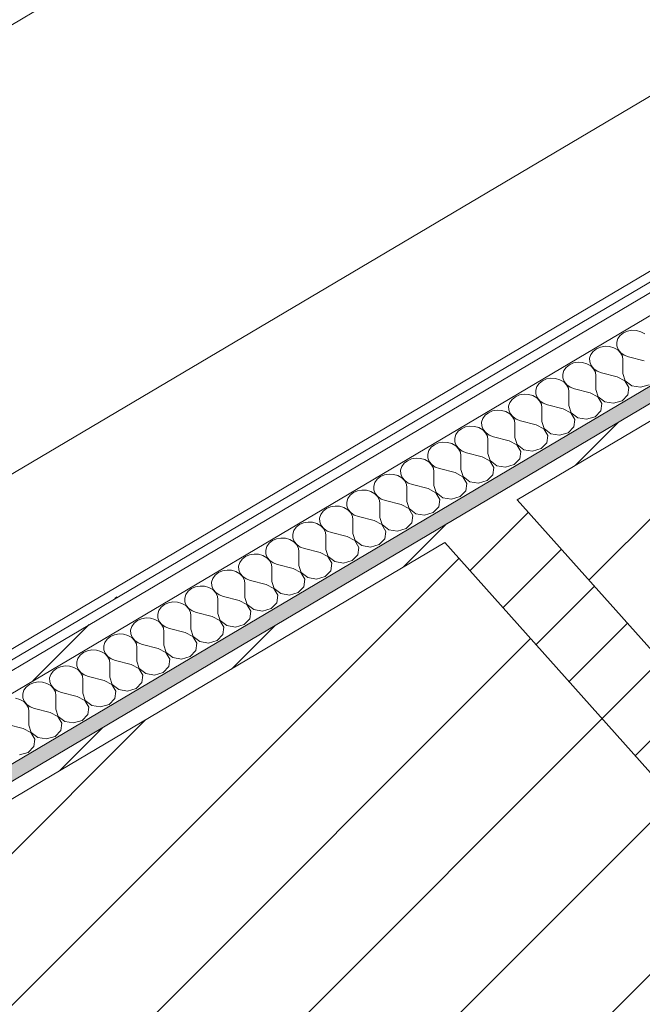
# Model space of a CAD drawing. Header units: millimetres. Extents: x -36631 to 27388, y -24993 to 6945.
# Tile 241 of 256: x -10216 to -9839, y -6727 to -6131. Entities that reach past the tile are written whole.
import ezdxf

# ---------------------------------------------------------------- set-up
doc = ezdxf.new("R2010")
doc.units = ezdxf.units.MM
doc.header["$MEASUREMENT"] = 0
doc.linetypes.add('Wipeout_Contour', pattern=[1000, 0, -1000])
for name, color, linetype in [('10_ESTR_Pilars', 7, 'Continuous'), ('12_FAÇ_Façana', 7, 'Continuous'), ('Nuevo_08_E_Envans secs', 7, 'Continuous'), ('Nuevo_09_EI_Mobiliari general', 7, 'Continuous')]:
    doc.layers.add(name, color=color, linetype=linetype)
for name, color, linetype, lineweight in [('10_ESTR_Pilars_Pluma_Nº__28', 7, 'Continuous', 20), ('10_ESTR_Pilars_Pluma_Nº__42', 8, 'Continuous', 25), ('12_FAÇ_Façana_Pluma_Nº__2', 8, 'Continuous', 5), ('12_FAÇ_Façana_Pluma_Nº__7', 7, 'Continuous', 5), ('Nuevo_08_E_Envans secs_Pluma_Nº__1', 7, 'Continuous', 5), ('Nuevo_09_EI_Mobiliari general_Pluma_Nº__1', 7, 'Continuous', 5)]:
    doc.layers.add(name, color=color, linetype=linetype, lineweight=lineweight)
for name, color, linetype, lineweight, true_color in [('12_FAÇ_Façana_Pluma_Nº__176', 7, 'Continuous', 15, 0x93a0c6), ('Nuevo_08_E_Envans secs_Pluma_Nº__102', 7, 'Continuous', 5, 0xcccccc), ('Nuevo_08_E_Envans secs_Pluma_Nº__171', 171, 'Continuous', 13, 0xaaaaff), ('Nuevo_08_E_Envans secs_Pluma_Nº__177', 7, 'Continuous', 15, 0xf7e046)]:
    doc.layers.add(name, color=color, linetype=linetype, lineweight=lineweight, true_color=true_color)
pattern_1 = [(45, (0, 0), (-45.96194, 45.96194), [])]
pattern_2 = [(45, (0, 0), (-183.848, 183.848), [195, -65]), (45, (7e-14, 183.85), (-183.848, 183.848), [195, -65])]

# ---------------------------------------------------------------- blocks, each defined once
blk = doc.blocks.new('Elem Sección_41_1')
at = {"color": 254, "linetype": 'Wipeout_Contour', "lineweight": 0, "ltscale": 48147.300773}
blk.add_wipeout([(-9708.98, -6726.95), (-9958.66, -6447.56), (-10301.95, -6650.85), (-10052.27, -6930.25)], dxfattribs=at).dxf.layer = '10_ESTR_Pilars'
at = {"layer": '10_ESTR_Pilars_Pluma_Nº__42', "linetype": 'Continuous', "lineweight": 25}
h = blk.add_hatch(dxfattribs=at)
h.set_pattern_fill('00_GCT_trama_45º_e1_400__05', color=8, style=0, pattern_type=2)
h.set_pattern_definition(pattern_1)
h.paths.add_polyline_path([(-9708.98, -6726.95), (-9958.66, -6447.56), (-10301.95, -6650.85), (-10052.27, -6930.25)])
at = {"layer": '10_ESTR_Pilars_Pluma_Nº__28', "color": 7, "linetype": 'Continuous', "lineweight": 20}
for p, q in [((-9958.66, -6447.56), (-10301.95, -6650.85)), ((-9708.98, -6726.95), (-10052.27, -6930.25))]:
    blk.add_line(p, q, dxfattribs=at)
at = {"layer": '10_ESTR_Pilars_Pluma_Nº__28', "color": 7, "linetype": 'Continuous', "lineweight": 20, "flags": 128}
for points in [[(-9958.66, -6447.56), (-9830.7, -6590.75), (-9718.34, -6716.47), (-9708.98, -6726.95)], [(-10301.95, -6650.85), (-10173.99, -6794.04), (-10061.63, -6919.77), (-10052.27, -6930.25)]]:
    blk.add_lwpolyline(points, dxfattribs=at)
blk = doc.blocks.new('Elem Sección_42_1')
at = {"color": 254, "linetype": 'Wipeout_Contour', "lineweight": 0, "ltscale": 46351.166752}
blk.add_wipeout([(-9321.97, -6497.76), (-9571.65, -6218.36), (-9914.94, -6421.66), (-9665.26, -6701.06)], dxfattribs=at).dxf.layer = '10_ESTR_Pilars'
at = {"layer": '10_ESTR_Pilars_Pluma_Nº__42', "linetype": 'Continuous', "lineweight": 25}
h = blk.add_hatch(dxfattribs=at)
h.set_pattern_fill('00_GCT_trama_45º_e1_400__05', color=8, style=0, pattern_type=2)
h.set_pattern_definition(pattern_1)
h.paths.add_polyline_path([(-9321.97, -6497.76), (-9571.65, -6218.36), (-9914.94, -6421.66), (-9665.26, -6701.06)])
at = {"layer": '10_ESTR_Pilars_Pluma_Nº__28', "color": 7, "linetype": 'Continuous', "lineweight": 20}
for p, q in [((-9571.65, -6218.36), (-9914.94, -6421.66)), ((-9321.97, -6497.76), (-9665.26, -6701.06))]:
    blk.add_line(p, q, dxfattribs=at)
at = {"layer": '10_ESTR_Pilars_Pluma_Nº__28', "color": 7, "linetype": 'Continuous', "lineweight": 20, "flags": 128}
for points in [[(-9571.65, -6218.36), (-9443.69, -6361.55), (-9331.33, -6487.28), (-9321.97, -6497.76)], [(-9914.94, -6421.66), (-9786.98, -6564.85), (-9674.62, -6690.58), (-9665.26, -6701.06)]]:
    blk.add_lwpolyline(points, dxfattribs=at)
blk = doc.blocks.new('Elem Sección_76_1')
at = {"layer": '12_FAÇ_Façana_Pluma_Nº__176', "linetype": 'Continuous', "lineweight": 0, "true_color": 0x495063}
blk.add_hatch(color=251, dxfattribs=at).paths.add_polyline_path([(-8677.84, -5667.69), (-10356.59, -6661.85), (-10350.35, -6668.83), (-6785.3, -4557.6), (-6791.55, -4550.62), (-8667.54, -5661.59), (-8666.92, -5662.29), (-8677.22, -5668.39)])
at = {"layer": '12_FAÇ_Façana_Pluma_Nº__2', "linetype": 'Continuous', "lineweight": 5}
h = blk.add_hatch(dxfattribs=at)
h.set_pattern_fill('Ceramic_0001', color=8, style=0, pattern_type=2)
h.set_pattern_definition([(45, (0, 0), (-21.2132, 21.2132), [])])
h.paths.add_polyline_path([(-10350.35, -6668.83), (-10216.14, -6819.01), (-10173.99, -6794.04), (-10301.95, -6650.85), (-9958.66, -6447.56), (-9830.7, -6590.75), (-9786.98, -6564.85), (-9914.94, -6421.66), (-9571.65, -6218.36), (-9443.69, -6361.55), (-6651.1, -4707.78), (-6785.3, -4557.6)])
at = {"layer": '12_FAÇ_Façana_Pluma_Nº__7', "color": 7, "linetype": 'Continuous', "lineweight": 5}
blk.add_line((-6785.3, -4557.6), (-10350.35, -6668.83), dxfattribs=at)
blk = doc.blocks.new('*X433')
at = {"layer": 'Nuevo_08_E_Envans secs_Pluma_Nº__102', "color": 254, "linetype": 'Continuous', "lineweight": 5, "true_color": 0xcccccc}
for p, q in [((-9848.15, -6319.43), (-9850.61, -6320.5)), ((-9845.43, -6318.95), (-9848.15, -6319.43)), ((-9842.64, -6319.09), (-9845.43, -6318.95)), ((-9840.01, -6319.85), (-9842.64, -6319.09)), ((-9837.74, -6321.16), (-9840.01, -6319.85)), ((-9854.02, -6324.04), (-9854.71, -6326.24)), ((-9852.62, -6322.07), (-9854.02, -6324.04)), ((-9850.61, -6320.5), (-9852.62, -6322.07)), ((-9868.97, -6331.75), (-9870.37, -6333.72)), ((-9866.96, -6330.18), (-9868.97, -6331.75)), ((-9864.5, -6329.11), (-9866.96, -6330.18)), ((-9861.77, -6328.63), (-9864.5, -6329.11)), ((-9858.99, -6328.77), (-9861.77, -6328.63)), ((-9856.36, -6329.53), (-9858.99, -6328.77)), ((-9854.09, -6330.84), (-9856.36, -6329.53)), ((-9854.71, -6326.24), (-9854.64, -6328.5)), ((-9854.64, -6328.5), (-9853.8, -6330.67)), ((-9852.34, -6332.61), (-9854.09, -6330.84)), ((-9853.8, -6330.67), (-9852.27, -6332.57)), ((-9870.37, -6333.72), (-9871.06, -6335.92)), ((-9871.06, -6335.92), (-9870.98, -6338.18)), ((-9851.25, -6334.7), (-9852.34, -6332.61)), ((-9852.27, -6332.57), (-9850.16, -6334.05)), ((-9850.91, -6336.95), (-9851.25, -6334.7)), ((-9851.06, -6345.18), (-9850.91, -6336.95)), ((-9850.16, -6334.05), (-9847.64, -6335.01)), ((-9837.98, -6337.43), (-9847.64, -6335.01)), ((-9886.71, -6343.4), (-9887.4, -6345.6)), ((-9885.31, -6341.43), (-9886.71, -6343.4)), ((-9883.3, -6339.86), (-9885.31, -6341.43)), ((-9880.85, -6338.79), (-9883.3, -6339.86)), ((-9878.12, -6338.31), (-9880.85, -6338.79)), ((-9875.34, -6338.45), (-9878.12, -6338.31)), ((-9872.71, -6339.21), (-9875.34, -6338.45)), ((-9870.43, -6340.52), (-9872.71, -6339.21)), ((-9870.98, -6338.18), (-9870.15, -6340.35)), ((-9868.69, -6342.29), (-9870.43, -6340.52)), ((-9870.15, -6340.35), (-9868.62, -6342.25)), ((-9867.6, -6344.38), (-9868.69, -6342.29)), ((-9868.62, -6342.25), (-9866.51, -6343.73)), ((-9866.51, -6343.73), (-9863.99, -6344.69)), ((-9899.65, -6349.54), (-9901.66, -6351.12)), ((-9897.19, -6348.47), (-9899.65, -6349.54)), ((-9894.47, -6347.99), (-9897.19, -6348.47)), ((-9891.68, -6348.13), (-9894.47, -6347.99)), ((-9889.06, -6348.89), (-9891.68, -6348.13)), ((-9886.78, -6350.2), (-9889.06, -6348.89)), ((-9887.4, -6345.6), (-9887.33, -6347.87)), ((-9887.33, -6347.87), (-9886.5, -6350.03)), ((-9867.25, -6346.63), (-9867.6, -6344.38)), ((-9867.4, -6354.86), (-9867.25, -6346.63)), ((-9854.33, -6347.11), (-9863.99, -6344.69)), ((-9849.69, -6349.56), (-9854.33, -6347.11)), ((-9851.06, -6345.18), (-9849.62, -6349.52)), ((-9847.33, -6353.62), (-9849.69, -6349.56)), ((-9849.62, -6349.52), (-9845.6, -6352.6)), ((-9903.06, -6353.08), (-9903.75, -6355.28)), ((-9903.75, -6355.28), (-9903.68, -6357.55)), ((-9901.66, -6351.12), (-9903.06, -6353.08)), ((-9885.03, -6351.97), (-9886.78, -6350.2)), ((-9886.5, -6350.03), (-9884.97, -6351.93)), ((-9883.95, -6354.06), (-9885.03, -6351.97)), ((-9884.97, -6351.93), (-9882.86, -6353.42)), ((-9883.6, -6356.31), (-9883.95, -6354.06)), ((-9882.86, -6353.42), (-9880.33, -6354.37)), ((-9870.67, -6356.79), (-9880.33, -6354.37)), ((-9867.4, -6354.86), (-9865.97, -6359.2)), ((-9847.94, -6358.09), (-9847.33, -6353.62)), ((-9845.6, -6352.6), (-9840.19, -6353.5)), ((-9840.19, -6353.5), (-9835.01, -6351.95)), ((-9918.01, -6360.8), (-9919.41, -6362.76)), ((-9916, -6359.22), (-9918.01, -6360.8)), ((-9913.54, -6358.15), (-9916, -6359.22)), ((-9910.81, -6357.67), (-9913.54, -6358.15)), ((-9908.03, -6357.81), (-9910.81, -6357.67)), ((-9905.4, -6358.57), (-9908.03, -6357.81)), ((-9903.13, -6359.88), (-9905.4, -6358.57)), ((-9903.68, -6357.55), (-9902.84, -6359.71)), ((-9901.38, -6361.65), (-9903.13, -6359.88)), ((-9902.84, -6359.71), (-9901.31, -6361.61)), ((-9900.29, -6363.74), (-9901.38, -6361.65)), ((-9901.31, -6361.61), (-9899.21, -6363.1)), ((-9883.75, -6364.54), (-9883.6, -6356.31)), ((-9866.04, -6359.24), (-9870.67, -6356.79)), ((-9863.67, -6363.3), (-9866.04, -6359.24)), ((-9865.97, -6359.2), (-9861.95, -6362.28)), ((-9856.54, -6363.18), (-9851.35, -6361.63)), ((-9851.35, -6361.63), (-9847.94, -6358.09)), ((-9929.89, -6367.83), (-9932.35, -6368.9)), ((-9927.16, -6367.35), (-9929.89, -6367.83)), ((-9924.38, -6367.49), (-9927.16, -6367.35)), ((-9921.75, -6368.25), (-9924.38, -6367.49)), ((-9919.41, -6362.76), (-9920.1, -6364.96)), ((-9920.1, -6364.96), (-9920.02, -6367.23)), ((-9920.02, -6367.23), (-9919.19, -6369.39)), ((-9899.95, -6365.99), (-9900.29, -6363.74)), ((-9900.1, -6374.22), (-9899.95, -6365.99)), ((-9899.21, -6363.1), (-9896.68, -6364.06)), ((-9887.02, -6366.47), (-9896.68, -6364.06)), ((-9882.38, -6368.92), (-9887.02, -6366.47)), ((-9883.75, -6364.54), (-9882.32, -6368.88)), ((-9867.7, -6371.31), (-9864.29, -6367.77)), ((-9864.29, -6367.77), (-9863.67, -6363.3)), ((-9861.95, -6362.28), (-9856.54, -6363.18)), ((-9935.76, -6372.44), (-9936.45, -6374.64)), ((-9934.35, -6370.48), (-9935.76, -6372.44)), ((-9932.35, -6368.9), (-9934.35, -6370.48)), ((-9919.47, -6369.56), (-9921.75, -6368.25)), ((-9917.73, -6371.33), (-9919.47, -6369.56)), ((-9919.19, -6369.39), (-9917.66, -6371.29)), ((-9916.64, -6373.42), (-9917.73, -6371.33)), ((-9917.66, -6371.29), (-9915.55, -6372.78)), ((-9916.3, -6375.67), (-9916.64, -6373.42)), ((-9915.55, -6372.78), (-9913.03, -6373.74)), ((-9903.37, -6376.15), (-9913.03, -6373.74)), ((-9880.02, -6372.98), (-9882.38, -6368.92)), ((-9882.32, -6368.88), (-9878.3, -6371.96)), ((-9880.64, -6377.45), (-9880.02, -6372.98)), ((-9878.3, -6371.96), (-9872.88, -6372.86)), ((-9872.88, -6372.86), (-9867.7, -6371.31)), ((-9948.69, -6378.58), (-9950.7, -6380.16)), ((-9946.23, -6377.51), (-9948.69, -6378.58)), ((-9943.51, -6377.03), (-9946.23, -6377.51)), ((-9940.73, -6377.17), (-9943.51, -6377.03)), ((-9938.1, -6377.93), (-9940.73, -6377.17)), ((-9935.82, -6379.24), (-9938.1, -6377.93)), ((-9936.45, -6374.64), (-9936.37, -6376.91)), ((-9936.37, -6376.91), (-9935.54, -6379.07)), ((-9934.07, -6381.01), (-9935.82, -6379.24)), ((-9935.54, -6379.07), (-9934.01, -6380.97)), ((-9916.44, -6383.9), (-9916.3, -6375.67)), ((-9898.73, -6378.6), (-9903.37, -6376.15)), ((-9900.1, -6374.22), (-9898.67, -6378.56)), ((-9896.37, -6382.66), (-9898.73, -6378.6)), ((-9898.67, -6378.56), (-9894.64, -6381.64)), ((-9884.05, -6380.99), (-9880.64, -6377.45)), ((-9952.1, -6382.12), (-9952.79, -6384.32)), ((-9952.79, -6384.32), (-9952.72, -6386.59)), ((-9950.7, -6380.16), (-9952.1, -6382.12)), ((-9932.99, -6383.1), (-9934.07, -6381.01)), ((-9934.01, -6380.97), (-9931.9, -6382.46)), ((-9932.64, -6385.35), (-9932.99, -6383.1)), ((-9932.79, -6393.58), (-9932.64, -6385.35)), ((-9931.9, -6382.46), (-9929.37, -6383.42)), ((-9919.71, -6385.83), (-9929.37, -6383.42)), ((-9916.44, -6383.9), (-9915.01, -6388.24)), ((-9896.98, -6387.13), (-9896.37, -6382.66)), ((-9894.64, -6381.64), (-9889.23, -6382.54)), ((-9889.23, -6382.54), (-9884.05, -6380.99)), ((-9967.05, -6389.84), (-9968.45, -6391.8)), ((-9965.04, -6388.26), (-9967.05, -6389.84)), ((-9962.58, -6387.19), (-9965.04, -6388.26)), ((-9959.86, -6386.71), (-9962.58, -6387.19)), ((-9957.07, -6386.85), (-9959.86, -6386.71)), ((-9954.44, -6387.61), (-9957.07, -6386.85)), ((-9952.17, -6388.92), (-9954.44, -6387.61)), ((-9952.72, -6386.59), (-9951.88, -6388.75)), ((-9950.42, -6390.69), (-9952.17, -6388.92)), ((-9951.88, -6388.75), (-9950.35, -6390.65)), ((-9949.33, -6392.78), (-9950.42, -6390.69)), ((-9950.35, -6390.65), (-9948.25, -6392.14)), ((-9915.08, -6388.28), (-9919.71, -6385.83)), ((-9912.72, -6392.34), (-9915.08, -6388.28)), ((-9915.01, -6388.24), (-9910.99, -6391.32)), ((-9910.99, -6391.32), (-9905.58, -6392.22)), ((-9905.58, -6392.22), (-9900.39, -6390.67)), ((-9900.39, -6390.67), (-9896.98, -6387.13)), ((-9978.93, -6396.87), (-9981.39, -6397.94)), ((-9976.2, -6396.39), (-9978.93, -6396.87)), ((-9973.42, -6396.54), (-9976.2, -6396.39)), ((-9970.79, -6397.29), (-9973.42, -6396.54)), ((-9968.52, -6398.6), (-9970.79, -6397.29)), ((-9968.45, -6391.8), (-9969.14, -6394)), ((-9969.14, -6394), (-9969.06, -6396.27)), ((-9969.06, -6396.27), (-9968.23, -6398.44)), ((-9948.99, -6395.03), (-9949.33, -6392.78)), ((-9949.14, -6403.26), (-9948.99, -6395.03)), ((-9948.25, -6392.14), (-9945.72, -6393.1)), ((-9936.06, -6395.52), (-9945.72, -6393.1)), ((-9931.43, -6397.96), (-9936.06, -6395.52)), ((-9932.79, -6393.58), (-9931.36, -6397.92)), ((-9916.74, -6400.35), (-9913.33, -6396.81)), ((-9913.33, -6396.81), (-9912.72, -6392.34)), ((-9984.8, -6401.48), (-9985.49, -6403.68)), ((-9985.49, -6403.68), (-9985.41, -6405.95)), ((-9983.39, -6399.52), (-9984.8, -6401.48)), ((-9981.39, -6397.94), (-9983.39, -6399.52)), ((-9966.77, -6400.37), (-9968.52, -6398.6)), ((-9968.23, -6398.44), (-9966.7, -6400.33)), ((-9965.68, -6402.46), (-9966.77, -6400.37)), ((-9966.7, -6400.33), (-9964.59, -6401.82)), ((-9965.34, -6404.71), (-9965.68, -6402.46)), ((-9964.59, -6401.82), (-9962.07, -6402.78)), ((-9952.41, -6405.2), (-9962.07, -6402.78)), ((-9949.14, -6403.26), (-9947.71, -6407.6)), ((-9929.06, -6402.02), (-9931.43, -6397.96)), ((-9931.36, -6397.92), (-9927.34, -6401)), ((-9929.68, -6406.49), (-9929.06, -6402.02)), ((-9927.34, -6401), (-9921.93, -6401.9)), ((-9921.93, -6401.9), (-9916.74, -6400.35)), ((-9999.74, -6409.2), (-10001.14, -6411.16)), ((-9997.73, -6407.62), (-9999.74, -6409.2)), ((-9995.27, -6406.55), (-9997.73, -6407.62)), ((-9992.55, -6406.07), (-9995.27, -6406.55)), ((-9989.77, -6406.22), (-9992.55, -6406.07)), ((-9987.14, -6406.97), (-9989.77, -6406.22)), ((-9984.86, -6408.28), (-9987.14, -6406.97)), ((-9985.41, -6405.95), (-9984.58, -6408.12)), ((-9983.12, -6410.05), (-9984.86, -6408.28)), ((-9984.58, -6408.12), (-9983.05, -6410.01)), ((-9965.48, -6412.94), (-9965.34, -6404.71)), ((-9947.77, -6407.64), (-9952.41, -6405.2)), ((-9945.41, -6411.71), (-9947.77, -6407.64)), ((-9947.71, -6407.6), (-9943.68, -6410.68)), ((-9933.09, -6410.03), (-9929.68, -6406.49)), ((-10001.14, -6411.16), (-10001.83, -6413.36)), ((-10001.83, -6413.36), (-10001.76, -6415.63)), ((-9982.03, -6412.14), (-9983.12, -6410.05)), ((-9983.05, -6410.01), (-9980.94, -6411.5)), ((-9981.68, -6414.4), (-9982.03, -6412.14)), ((-9981.83, -6422.62), (-9981.68, -6414.4)), ((-9980.94, -6411.5), (-9978.41, -6412.46)), ((-9968.75, -6414.88), (-9978.41, -6412.46)), ((-9964.12, -6417.32), (-9968.75, -6414.88)), ((-9965.48, -6412.94), (-9964.05, -6417.28)), ((-9946.03, -6416.17), (-9945.41, -6411.71)), ((-9943.68, -6410.68), (-9938.27, -6411.58)), ((-9938.27, -6411.58), (-9933.09, -6410.03)), ((-10017.49, -6420.84), (-10018.18, -6423.04)), ((-10016.09, -6418.88), (-10017.49, -6420.84)), ((-10014.08, -6417.31), (-10016.09, -6418.88)), ((-10011.62, -6416.24), (-10014.08, -6417.31)), ((-10008.9, -6415.75), (-10011.62, -6416.24)), ((-10006.11, -6415.9), (-10008.9, -6415.75)), ((-10003.48, -6416.65), (-10006.11, -6415.9)), ((-10001.21, -6417.97), (-10003.48, -6416.65)), ((-10001.76, -6415.63), (-10000.93, -6417.8)), ((-9999.46, -6419.73), (-10001.21, -6417.97)), ((-10000.93, -6417.8), (-9999.4, -6419.69)), ((-9998.37, -6421.82), (-9999.46, -6419.73)), ((-9999.4, -6419.69), (-9997.29, -6421.18)), ((-9997.29, -6421.18), (-9994.76, -6422.14)), ((-9961.76, -6421.39), (-9964.12, -6417.32)), ((-9964.05, -6417.28), (-9960.03, -6420.36)), ((-9962.37, -6425.85), (-9961.76, -6421.39)), ((-9960.03, -6420.36), (-9954.62, -6421.26)), ((-9954.62, -6421.26), (-9949.43, -6419.71)), ((-9949.43, -6419.71), (-9946.03, -6416.17)), ((-10030.43, -6426.99), (-10032.44, -6428.56)), ((-10027.97, -6425.92), (-10030.43, -6426.99)), ((-10025.24, -6425.43), (-10027.97, -6425.92)), ((-10022.46, -6425.58), (-10025.24, -6425.43)), ((-10019.83, -6426.33), (-10022.46, -6425.58)), ((-10017.56, -6427.65), (-10019.83, -6426.33)), ((-10018.18, -6423.04), (-10018.11, -6425.31)), ((-10018.11, -6425.31), (-10017.27, -6427.48)), ((-10017.27, -6427.48), (-10015.74, -6429.38)), ((-9998.03, -6424.08), (-9998.37, -6421.82)), ((-9998.18, -6432.3), (-9998.03, -6424.08)), ((-9985.1, -6424.56), (-9994.76, -6422.14)), ((-9980.47, -6427), (-9985.1, -6424.56)), ((-9981.83, -6422.62), (-9980.4, -6426.96)), ((-9978.1, -6431.07), (-9980.47, -6427)), ((-9980.4, -6426.96), (-9976.38, -6430.05)), ((-9965.78, -6429.39), (-9962.37, -6425.85)), ((-10033.84, -6430.52), (-10034.53, -6432.72)), ((-10034.53, -6432.72), (-10034.45, -6434.99)), ((-10032.44, -6428.56), (-10033.84, -6430.52)), ((-10015.81, -6429.41), (-10017.56, -6427.65)), ((-10014.72, -6431.5), (-10015.81, -6429.41)), ((-10015.74, -6429.38), (-10013.64, -6430.86)), ((-10014.38, -6433.76), (-10014.72, -6431.5)), ((-10013.64, -6430.86), (-10011.11, -6431.82)), ((-10001.45, -6434.24), (-10011.11, -6431.82)), ((-9998.18, -6432.3), (-9996.75, -6436.64)), ((-9978.72, -6435.54), (-9978.1, -6431.07)), ((-9976.38, -6430.05), (-9970.97, -6430.94)), ((-9970.97, -6430.94), (-9965.78, -6429.39)), ((-10048.78, -6438.24), (-10050.18, -6440.21)), ((-10046.78, -6436.67), (-10048.78, -6438.24)), ((-10044.32, -6435.6), (-10046.78, -6436.67)), ((-10041.59, -6435.12), (-10044.32, -6435.6)), ((-10038.81, -6435.26), (-10041.59, -6435.12)), ((-10036.18, -6436.01), (-10038.81, -6435.26)), ((-10033.9, -6437.33), (-10036.18, -6436.01)), ((-10034.45, -6434.99), (-10033.62, -6437.16)), ((-10032.16, -6439.1), (-10033.9, -6437.33)), ((-10033.62, -6437.16), (-10032.09, -6439.06)), ((-10031.07, -6441.19), (-10032.16, -6439.1)), ((-10032.09, -6439.06), (-10029.98, -6440.54)), ((-10014.53, -6441.98), (-10014.38, -6433.76)), ((-9996.81, -6436.68), (-10001.45, -6434.24)), ((-9994.45, -6440.75), (-9996.81, -6436.68)), ((-9996.75, -6436.64), (-9992.73, -6439.73)), ((-9987.31, -6440.63), (-9982.13, -6439.07)), ((-9982.13, -6439.07), (-9978.72, -6435.54)), ((-10060.66, -6445.28), (-10063.12, -6446.35)), ((-10057.94, -6444.8), (-10060.66, -6445.28)), ((-10055.15, -6444.94), (-10057.94, -6444.8)), ((-10052.53, -6445.7), (-10055.15, -6444.94)), ((-10050.18, -6440.21), (-10050.87, -6442.4)), ((-10050.87, -6442.4), (-10050.8, -6444.67)), ((-10050.8, -6444.67), (-10049.97, -6446.84)), ((-10030.72, -6443.44), (-10031.07, -6441.19)), ((-10030.87, -6451.66), (-10030.72, -6443.44)), ((-10029.98, -6440.54), (-10027.46, -6441.5)), ((-10017.8, -6443.92), (-10027.46, -6441.5)), ((-10013.16, -6446.36), (-10017.8, -6443.92)), ((-10014.53, -6441.98), (-10013.09, -6446.33)), ((-9998.48, -6448.75), (-9995.07, -6445.22)), ((-9995.07, -6445.22), (-9994.45, -6440.75)), ((-9992.73, -6439.73), (-9987.31, -6440.63)), ((-10066.53, -6449.89), (-10067.22, -6452.09)), ((-10065.13, -6447.92), (-10066.53, -6449.89)), ((-10063.12, -6446.35), (-10065.13, -6447.92)), ((-10050.25, -6447.01), (-10052.53, -6445.7)), ((-10048.5, -6448.78), (-10050.25, -6447.01)), ((-10049.97, -6446.84), (-10048.44, -6448.74)), ((-10047.42, -6450.87), (-10048.5, -6448.78)), ((-10048.44, -6448.74), (-10046.33, -6450.22)), ((-10047.07, -6453.12), (-10047.42, -6450.87)), ((-10046.33, -6450.22), (-10043.8, -6451.18)), ((-10034.14, -6453.6), (-10043.8, -6451.18)), ((-10010.8, -6450.43), (-10013.16, -6446.36)), ((-10013.09, -6446.33), (-10009.07, -6449.41)), ((-10011.41, -6454.9), (-10010.8, -6450.43)), ((-10009.07, -6449.41), (-10003.66, -6450.31)), ((-10003.66, -6450.31), (-9998.48, -6448.75)), ((-10079.47, -6456.03), (-10081.48, -6457.6)), ((-10077.01, -6454.96), (-10079.47, -6456.03)), ((-10074.28, -6454.48), (-10077.01, -6454.96)), ((-10071.5, -6454.62), (-10074.28, -6454.48)), ((-10068.87, -6455.38), (-10071.5, -6454.62)), ((-10066.6, -6456.69), (-10068.87, -6455.38)), ((-10067.22, -6452.09), (-10067.15, -6454.35)), ((-10067.15, -6454.35), (-10066.31, -6456.52)), ((-10064.85, -6458.46), (-10066.6, -6456.69)), ((-10066.31, -6456.52), (-10064.78, -6458.42)), ((-10047.22, -6461.34), (-10047.07, -6453.12)), ((-10029.51, -6456.05), (-10034.14, -6453.6)), ((-10030.87, -6451.66), (-10029.44, -6456.01)), ((-10027.15, -6460.11), (-10029.51, -6456.05)), ((-10029.44, -6456.01), (-10025.42, -6459.09)), ((-10014.82, -6458.44), (-10011.41, -6454.9)), ((-10082.88, -6459.57), (-10083.57, -6461.77)), ((-10083.57, -6461.77), (-10083.49, -6464.03)), ((-10081.48, -6457.6), (-10082.88, -6459.57)), ((-10063.76, -6460.55), (-10064.85, -6458.46)), ((-10064.78, -6458.42), (-10062.68, -6459.9)), ((-10063.42, -6462.8), (-10063.76, -6460.55)), ((-10063.57, -6471.03), (-10063.42, -6462.8)), ((-10062.68, -6459.9), (-10060.15, -6460.86)), ((-10050.49, -6463.28), (-10060.15, -6460.86)), ((-10045.85, -6465.73), (-10050.49, -6463.28)), ((-10047.22, -6461.34), (-10045.79, -6465.69)), ((-10027.76, -6464.58), (-10027.15, -6460.11)), ((-10025.42, -6459.09), (-10020.01, -6459.99)), ((-10020.01, -6459.99), (-10014.82, -6458.44)), ((-10099.23, -6469.25), (-10099.92, -6471.45)), ((-10097.82, -6467.29), (-10099.23, -6469.25)), ((-10095.82, -6465.71), (-10097.82, -6467.29)), ((-10093.36, -6464.64), (-10095.82, -6465.71)), ((-10090.63, -6464.16), (-10093.36, -6464.64)), ((-10087.85, -6464.3), (-10090.63, -6464.16)), ((-10085.22, -6465.06), (-10087.85, -6464.3)), ((-10082.94, -6466.37), (-10085.22, -6465.06)), ((-10083.49, -6464.03), (-10082.66, -6466.2)), ((-10081.2, -6468.14), (-10082.94, -6466.37)), ((-10082.66, -6466.2), (-10081.13, -6468.1)), ((-10080.11, -6470.23), (-10081.2, -6468.14)), ((-10081.13, -6468.1), (-10079.02, -6469.58)), ((-10043.49, -6469.79), (-10045.85, -6465.73)), ((-10045.79, -6465.69), (-10041.77, -6468.77)), ((-10041.77, -6468.77), (-10036.35, -6469.67)), ((-10036.35, -6469.67), (-10031.17, -6468.12)), ((-10031.17, -6468.12), (-10027.76, -6464.58)), ((-10109.7, -6474.32), (-10112.16, -6475.39)), ((-10106.98, -6473.84), (-10109.7, -6474.32)), ((-10104.2, -6473.98), (-10106.98, -6473.84)), ((-10101.57, -6474.74), (-10104.2, -6473.98)), ((-10099.29, -6476.05), (-10101.57, -6474.74)), ((-10099.92, -6471.45), (-10099.84, -6473.72)), ((-10099.84, -6473.72), (-10099.01, -6475.88)), ((-10079.77, -6472.48), (-10080.11, -6470.23)), ((-10079.91, -6480.71), (-10079.77, -6472.48)), ((-10079.02, -6469.58), (-10076.5, -6470.54)), ((-10066.84, -6472.96), (-10076.5, -6470.54)), ((-10062.2, -6475.41), (-10066.84, -6472.96)), ((-10063.57, -6471.03), (-10062.14, -6475.37)), ((-10047.52, -6477.8), (-10044.11, -6474.26)), ((-10044.11, -6474.26), (-10043.49, -6469.79)), ((-10115.57, -6478.93), (-10116.26, -6481.13)), ((-10116.26, -6481.13), (-10116.19, -6483.4)), ((-10114.17, -6476.97), (-10115.57, -6478.93)), ((-10112.16, -6475.39), (-10114.17, -6476.97)), ((-10097.54, -6477.82), (-10099.29, -6476.05)), ((-10099.01, -6475.88), (-10097.48, -6477.78)), ((-10096.46, -6479.91), (-10097.54, -6477.82)), ((-10097.48, -6477.78), (-10095.37, -6479.27)), ((-10096.11, -6482.16), (-10096.46, -6479.91)), ((-10095.37, -6479.27), (-10092.84, -6480.22)), ((-10083.18, -6482.64), (-10092.84, -6480.22)), ((-10079.91, -6480.71), (-10078.48, -6485.05)), ((-10059.84, -6479.47), (-10062.2, -6475.41)), ((-10062.14, -6475.37), (-10058.11, -6478.45)), ((-10060.45, -6483.94), (-10059.84, -6479.47)), ((-10058.11, -6478.45), (-10052.7, -6479.35)), ((-10052.7, -6479.35), (-10047.52, -6477.8)), ((-10130.52, -6486.65), (-10131.92, -6488.61)), ((-10128.51, -6485.07), (-10130.52, -6486.65)), ((-10126.05, -6484), (-10128.51, -6485.07)), ((-10123.33, -6483.52), (-10126.05, -6484)), ((-10120.54, -6483.66), (-10123.33, -6483.52)), ((-10117.91, -6484.42), (-10120.54, -6483.66)), ((-10115.64, -6485.73), (-10117.91, -6484.42)), ((-10116.19, -6483.4), (-10115.35, -6485.56)), ((-10113.89, -6487.5), (-10115.64, -6485.73)), ((-10115.35, -6485.56), (-10113.83, -6487.46)), ((-10096.26, -6490.39), (-10096.11, -6482.16)), ((-10078.55, -6485.09), (-10083.18, -6482.64)), ((-10076.19, -6489.15), (-10078.55, -6485.09)), ((-10078.48, -6485.05), (-10074.46, -6488.13)), ((-10063.86, -6487.48), (-10060.45, -6483.94)), ((-10131.92, -6488.61), (-10132.61, -6490.81)), ((-10132.61, -6490.81), (-10132.53, -6493.08)), ((-10132.53, -6493.08), (-10131.7, -6495.24)), ((-10112.8, -6489.59), (-10113.89, -6487.5)), ((-10113.83, -6487.46), (-10111.72, -6488.95)), ((-10112.46, -6491.84), (-10112.8, -6489.59)), ((-10112.61, -6500.07), (-10112.46, -6491.84)), ((-10111.72, -6488.95), (-10109.19, -6489.91)), ((-10099.53, -6492.32), (-10109.19, -6489.91)), ((-10094.9, -6494.77), (-10099.53, -6492.32)), ((-10096.26, -6490.39), (-10094.83, -6494.73)), ((-10076.8, -6493.62), (-10076.19, -6489.15)), ((-10074.46, -6488.13), (-10069.05, -6489.03)), ((-10069.05, -6489.03), (-10063.86, -6487.48)), ((-10148.27, -6498.29), (-10148.96, -6500.49)), ((-10146.86, -6496.33), (-10148.27, -6498.29)), ((-10144.86, -6494.75), (-10146.86, -6496.33)), ((-10142.4, -6493.68), (-10144.86, -6494.75)), ((-10139.67, -6493.2), (-10142.4, -6493.68)), ((-10136.89, -6493.34), (-10139.67, -6493.2)), ((-10134.26, -6494.1), (-10136.89, -6493.34)), ((-10131.99, -6495.41), (-10134.26, -6494.1)), ((-10130.24, -6497.18), (-10131.99, -6495.41)), ((-10131.7, -6495.24), (-10130.17, -6497.14)), ((-10129.15, -6499.27), (-10130.24, -6497.18)), ((-10130.17, -6497.14), (-10128.06, -6498.63)), ((-10128.06, -6498.63), (-10125.54, -6499.59)), ((-10092.53, -6498.83), (-10094.9, -6494.77)), ((-10094.83, -6494.73), (-10090.81, -6497.81)), ((-10093.15, -6503.3), (-10092.53, -6498.83)), ((-10090.81, -6497.81), (-10085.4, -6498.71)), ((-10085.4, -6498.71), (-10080.21, -6497.16)), ((-10080.21, -6497.16), (-10076.8, -6493.62)), ((-10161.2, -6504.43), (-10163.21, -6506.01)), ((-10158.74, -6503.36), (-10161.2, -6504.43)), ((-10156.02, -6502.88), (-10158.74, -6503.36)), ((-10153.24, -6503.02), (-10156.02, -6502.88)), ((-10150.61, -6503.78), (-10153.24, -6503.02)), ((-10148.33, -6505.09), (-10150.61, -6503.78)), ((-10148.96, -6500.49), (-10148.88, -6502.76)), ((-10148.88, -6502.76), (-10148.05, -6504.92)), ((-10148.05, -6504.92), (-10146.52, -6506.82)), ((-10128.81, -6501.52), (-10129.15, -6499.27)), ((-10128.96, -6509.75), (-10128.81, -6501.52)), ((-10115.88, -6502), (-10125.54, -6499.59)), ((-10111.24, -6504.45), (-10115.88, -6502)), ((-10112.61, -6500.07), (-10111.18, -6504.41)), ((-10108.88, -6508.51), (-10111.24, -6504.45)), ((-10111.18, -6504.41), (-10107.15, -6507.49)), ((-10096.56, -6506.84), (-10093.15, -6503.3)), ((-10164.61, -6507.97), (-10165.3, -6510.17)), ((-10165.3, -6510.17), (-10165.23, -6512.44)), ((-10163.21, -6506.01), (-10164.61, -6507.97)), ((-10146.59, -6506.86), (-10148.33, -6505.09)), ((-10145.5, -6508.95), (-10146.59, -6506.86)), ((-10146.52, -6506.82), (-10144.41, -6508.31)), ((-10145.15, -6511.2), (-10145.5, -6508.95)), ((-10144.41, -6508.31), (-10141.88, -6509.27)), ((-10132.22, -6511.68), (-10141.88, -6509.27)), ((-10128.96, -6509.75), (-10127.52, -6514.09)), ((-10109.5, -6512.98), (-10108.88, -6508.51)), ((-10107.15, -6507.49), (-10101.74, -6508.39)), ((-10101.74, -6508.39), (-10096.56, -6506.84)), ((-10179.56, -6515.69), (-10180.96, -6517.65)), ((-10177.55, -6514.11), (-10179.56, -6515.69)), ((-10175.09, -6513.04), (-10177.55, -6514.11)), ((-10172.37, -6512.56), (-10175.09, -6513.04)), ((-10169.58, -6512.7), (-10172.37, -6512.56)), ((-10166.95, -6513.46), (-10169.58, -6512.7)), ((-10164.68, -6514.77), (-10166.95, -6513.46)), ((-10165.23, -6512.44), (-10164.4, -6514.6)), ((-10162.93, -6516.54), (-10164.68, -6514.77)), ((-10164.4, -6514.6), (-10162.87, -6516.5)), ((-10161.85, -6518.63), (-10162.93, -6516.54)), ((-10162.87, -6516.5), (-10160.76, -6517.99)), ((-10145.3, -6519.43), (-10145.15, -6511.2)), ((-10127.59, -6514.13), (-10132.22, -6511.68)), ((-10125.23, -6518.19), (-10127.59, -6514.13)), ((-10127.52, -6514.09), (-10123.5, -6517.17)), ((-10118.09, -6518.07), (-10112.9, -6516.52)), ((-10112.9, -6516.52), (-10109.5, -6512.98)), ((-10191.44, -6522.72), (-10193.9, -6523.79)), ((-10188.71, -6522.24), (-10191.44, -6522.72)), ((-10185.93, -6522.39), (-10188.71, -6522.24)), ((-10183.3, -6523.14), (-10185.93, -6522.39)), ((-10180.96, -6517.65), (-10181.65, -6519.85)), ((-10181.65, -6519.85), (-10181.58, -6522.12)), ((-10181.58, -6522.12), (-10180.74, -6524.29)), ((-10161.5, -6520.88), (-10161.85, -6518.63)), ((-10161.65, -6529.11), (-10161.5, -6520.88)), ((-10160.76, -6517.99), (-10158.23, -6518.95)), ((-10148.57, -6521.37), (-10158.23, -6518.95)), ((-10143.94, -6523.81), (-10148.57, -6521.37)), ((-10145.3, -6519.43), (-10143.87, -6523.77)), ((-10129.25, -6526.2), (-10125.84, -6522.66)), ((-10125.84, -6522.66), (-10125.23, -6518.19)), ((-10123.5, -6517.17), (-10118.09, -6518.07)), ((-10197.31, -6527.33), (-10198, -6529.53)), ((-10195.91, -6525.37), (-10197.31, -6527.33)), ((-10193.9, -6523.79), (-10195.91, -6525.37)), ((-10181.03, -6524.45), (-10183.3, -6523.14)), ((-10179.28, -6526.22), (-10181.03, -6524.45)), ((-10180.74, -6524.29), (-10179.21, -6526.18)), ((-10178.19, -6528.31), (-10179.28, -6526.22)), ((-10179.21, -6526.18), (-10177.11, -6527.67)), ((-10177.85, -6530.56), (-10178.19, -6528.31)), ((-10177.11, -6527.67), (-10174.58, -6528.63)), ((-10164.92, -6531.05), (-10174.58, -6528.63)), ((-10141.57, -6527.87), (-10143.94, -6523.81)), ((-10143.87, -6523.77), (-10139.85, -6526.85)), ((-10142.19, -6532.34), (-10141.57, -6527.87)), ((-10139.85, -6526.85), (-10134.44, -6527.75)), ((-10134.44, -6527.75), (-10129.25, -6526.2)), ((-10210.25, -6533.47), (-10212.25, -6535.05)), ((-10207.79, -6532.4), (-10210.25, -6533.47)), ((-10205.06, -6531.92), (-10207.79, -6532.4)), ((-10202.28, -6532.07), (-10205.06, -6531.92)), ((-10199.65, -6532.82), (-10202.28, -6532.07)), ((-10197.37, -6534.13), (-10199.65, -6532.82)), ((-10198, -6529.53), (-10197.92, -6531.8)), ((-10197.92, -6531.8), (-10197.09, -6533.97)), ((-10195.63, -6535.9), (-10197.37, -6534.13)), ((-10197.09, -6533.97), (-10195.56, -6535.86)), ((-10178, -6538.79), (-10177.85, -6530.56)), ((-10160.28, -6533.49), (-10164.92, -6531.05)), ((-10161.65, -6529.11), (-10160.22, -6533.45)), ((-10157.92, -6537.56), (-10160.28, -6533.49)), ((-10160.22, -6533.45), (-10156.2, -6536.53)), ((-10145.6, -6535.88), (-10142.19, -6532.34)), ((-10213.65, -6537.01), (-10214.34, -6539.21)), ((-10214.34, -6539.21), (-10214.27, -6541.48)), ((-10212.25, -6535.05), (-10213.65, -6537.01)), ((-10194.54, -6537.99), (-10195.63, -6535.9)), ((-10195.56, -6535.86), (-10193.45, -6537.35)), ((-10194.2, -6540.25), (-10194.54, -6537.99)), ((-10194.34, -6548.47), (-10194.2, -6540.25)), ((-10193.45, -6537.35), (-10190.93, -6538.31)), ((-10181.27, -6540.73), (-10190.93, -6538.31)), ((-10176.63, -6543.17), (-10181.27, -6540.73)), ((-10178, -6538.79), (-10176.57, -6543.13)), ((-10158.54, -6542.02), (-10157.92, -6537.56)), ((-10156.2, -6536.53), (-10150.78, -6537.43)), ((-10150.78, -6537.43), (-10145.6, -6535.88)), ((-10216, -6542.5), (-10218.62, -6541.75)), ((-10213.72, -6543.82), (-10216, -6542.5)), ((-10214.27, -6541.48), (-10213.44, -6543.65)), ((-10211.97, -6545.58), (-10213.72, -6543.82)), ((-10213.44, -6543.65), (-10211.91, -6545.54)), ((-10210.89, -6547.67), (-10211.97, -6545.58)), ((-10211.91, -6545.54), (-10209.8, -6547.03)), ((-10174.27, -6547.24), (-10176.63, -6543.17)), ((-10176.57, -6543.13), (-10172.54, -6546.21)), ((-10172.54, -6546.21), (-10167.13, -6547.11)), ((-10167.13, -6547.11), (-10161.95, -6545.56)), ((-10161.95, -6545.56), (-10158.54, -6542.02)), ((-10210.54, -6549.93), (-10210.89, -6547.67)), ((-10210.69, -6558.15), (-10210.54, -6549.93)), ((-10209.8, -6547.03), (-10207.27, -6547.99)), ((-10197.61, -6550.41), (-10207.27, -6547.99)), ((-10192.98, -6552.85), (-10197.61, -6550.41)), ((-10194.34, -6548.47), (-10192.91, -6552.81)), ((-10178.29, -6555.24), (-10174.88, -6551.7)), ((-10174.88, -6551.7), (-10174.27, -6547.24)), ((-10213.96, -6560.09), (-10223.62, -6557.67)), ((-10210.69, -6558.15), (-10209.26, -6562.49)), ((-10190.62, -6556.92), (-10192.98, -6552.85)), ((-10192.91, -6552.81), (-10188.89, -6555.9)), ((-10191.23, -6561.39), (-10190.62, -6556.92)), ((-10188.89, -6555.9), (-10183.48, -6556.79)), ((-10183.48, -6556.79), (-10178.29, -6555.24)), ((-10209.33, -6562.53), (-10213.96, -6560.09)), ((-10206.96, -6566.6), (-10209.33, -6562.53)), ((-10209.26, -6562.49), (-10205.24, -6565.58)), ((-10194.64, -6564.92), (-10191.23, -6561.39)), ((-10207.58, -6571.07), (-10206.96, -6566.6)), ((-10205.24, -6565.58), (-10199.83, -6566.48)), ((-10199.83, -6566.48), (-10194.64, -6564.92)), ((-10216.17, -6576.16), (-10210.99, -6574.6)), ((-10210.99, -6574.6), (-10207.58, -6571.07))]:
    blk.add_line(p, q, dxfattribs=at)
blk = doc.blocks.new('Elem Sección_331_1')
at = {"layer": 'Nuevo_08_E_Envans secs', "lineweight": 0}
blk.add_blockref('*X433', (0, 0), dxfattribs=at)
at = {"color": 254, "linetype": 'Wipeout_Contour', "lineweight": 0, "ltscale": 45394.099403}
blk.add_wipeout([(-8718.41, -5622.29), (-10397.16, -6616.45), (-10393.42, -6620.64), (-8714.67, -5626.48)], dxfattribs=at).dxf.layer = 'Nuevo_08_E_Envans secs'
at = {"layer": 'Nuevo_08_E_Envans secs_Pluma_Nº__171', "linetype": 'Continuous', "lineweight": 13, "true_color": 0xaaaaff}
h = blk.add_hatch(dxfattribs=at)
h.set_pattern_fill('Panellat_HPL_0001', color=161, style=0, pattern_type=2)
h.set_pattern_definition(pattern_2)
h.paths.add_polyline_path([(-8718.41, -5622.29), (-10397.16, -6616.45), (-10393.42, -6620.64), (-8714.67, -5626.48)])
at = {"color": 254, "linetype": 'Wipeout_Contour', "lineweight": 0, "ltscale": 45361.008032}
blk.add_wipeout([(-10389.67, -6624.83), (-10381.56, -6633.91), (-8692.51, -5633.65), (-8700.63, -5624.57)], dxfattribs=at).dxf.layer = 'Nuevo_08_E_Envans secs'
at = {"layer": 'Nuevo_08_E_Envans secs_Pluma_Nº__177', "linetype": 'Continuous', "lineweight": 15, "true_color": 0xf7e046}
h = blk.add_hatch(dxfattribs=at)
h.set_pattern_fill('Panellat_HPL_0001', color=53, style=0, pattern_type=2)
h.set_pattern_definition(pattern_2)
h.paths.add_polyline_path([(-10389.67, -6624.83), (-10381.56, -6633.91), (-8692.51, -5633.65), (-8700.63, -5624.57)])
at = {"layer": 'Nuevo_08_E_Envans secs_Pluma_Nº__1', "color": 7, "linetype": 'Continuous', "lineweight": 5}
blk.add_line((-8718.41, -5622.29), (-10397.16, -6616.45), dxfattribs=at)
at = {"layer": 'Nuevo_08_E_Envans secs_Pluma_Nº__1', "color": 7, "linetype": 'Continuous', "lineweight": 5, "flags": 128}
for points in [[(-8670.2, -5620.44), (-8681.35, -5627.04), (-8692.51, -5633.65), (-10381.56, -6633.91)], [(-8709.52, -5623.43), (-8714.67, -5626.48), (-10393.42, -6620.64)], [(-8700.63, -5624.57), (-8705.77, -5627.62), (-10389.67, -6624.83)], [(-8667.54, -5661.59), (-8672.69, -5664.64), (-8677.84, -5667.69), (-10356.59, -6661.85)]]:
    blk.add_lwpolyline(points, dxfattribs=at)
blk = doc.blocks.new('Elem Sección_339_1')
at = {"layer": 'Nuevo_09_EI_Mobiliari general_Pluma_Nº__1', "color": 7, "linetype": 'Continuous', "lineweight": 5}
blk.add_line((-9840.53, -5908.63), (-12843.08, -7686.75), dxfattribs=at)
blk = doc.blocks.new('Elem Sección_383_1')
at = {"layer": 'Nuevo_09_EI_Mobiliari general_Pluma_Nº__1', "color": 7, "linetype": 'Continuous', "lineweight": 5}
blk.add_line((-9163.14, -5779.69), (-10584.42, -6621.37), dxfattribs=at)

msp = doc.modelspace()

# ---------------------------------------------------------------- block references
at = {"layer": '10_ESTR_Pilars', "lineweight": 0}
msp.add_blockref('Elem Sección_41_1', (0, 0), dxfattribs=at)

# ---------------------------------------------------------------- next in the draw order: block references
msp.add_blockref('Elem Sección_42_1', (0, 0), dxfattribs=at)

# ---------------------------------------------------------------- next in the draw order: block references
at = {"layer": '12_FAÇ_Façana', "lineweight": 0}
msp.add_blockref('Elem Sección_76_1', (0, 0), dxfattribs=at)

# ---------------------------------------------------------------- next in the draw order: block references
at = {"layer": 'Nuevo_08_E_Envans secs', "lineweight": 0}
msp.add_blockref('Elem Sección_331_1', (0, 0), dxfattribs=at)

# ---------------------------------------------------------------- next in the draw order: block references
at = {"layer": 'Nuevo_09_EI_Mobiliari general', "lineweight": 0}
for name in ['Elem Sección_383_1', 'Elem Sección_339_1']:
    msp.add_blockref(name, (0, 0), dxfattribs=at)

doc.saveas('drawing.dxf')
